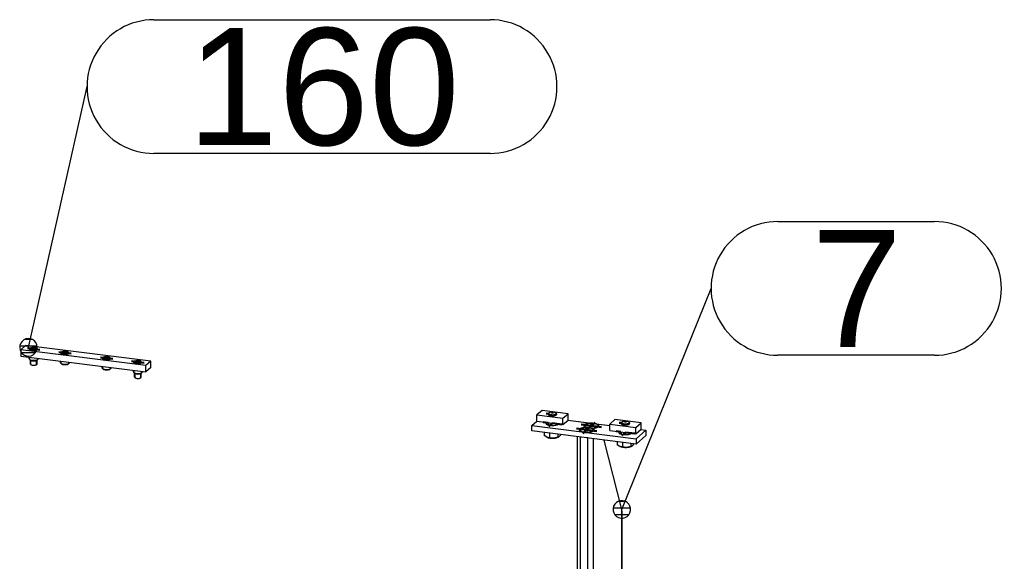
# Model space of a CAD drawing. Header units: millimetres. Extents: x 4464 to 5058, y 2900 to 3320.
# Tile 14 of 110: x 4581 to 4611, y 2956 to 2972. Entities that reach past the tile are written whole.
import ezdxf
from ezdxf.enums import TextEntityAlignment as Align

# ---------------------------------------------------------------- set-up
doc = ezdxf.new("R2010")
doc.units = ezdxf.units.MM
doc.linetypes.add('STRICHPUNKT2', pattern=[18.5, 10, -4, 0.5, -4])
doc.layers.get('0').update_dxf_attribs({"linetype": 'CONTINUOUS'})
for name, color, linetype in [('DIM49', 4, 'CONTINUOUS'), ('LE_GREEN', 3, 'CONTINUOUS'), ('LE_RED', 1, 'CONTINUOUS'), ('TXT_ALL', 7, 'CONTINUOUS')]:
    doc.layers.add(name, color=color, linetype=linetype)
doc.layers.add('LE_ALL', color=7, linetype='CONTINUOUS', lineweight=50)
doc.styles.add('ARIAL', font='arial.ttf')

# ---------------------------------------------------------------- blocks, each defined once
blk = doc.blocks.new('BALUSTER PROFIEL 80X15 R4_03554', base_point=(4598.831, 2954.177))
for p, q in [((4597.939, 2943.972), (4597.939, 2959.442)), ((4598.025, 2944.048), (4598.025, 2959.431)), ((4598.244, 2959.404), (4598.025, 2959.431)), ((4598.244, 2944.24), (4598.244, 2959.404)), ((4598.416, 2944.392), (4598.416, 2959.382)), ((4599.264, 2957.264), (4598.74, 2959.341)), ((4599.264, 2954.089), (4599.264, 2957.264)), ((4599.273, 2954.088), (4599.273, 2957.199)), ((4599.264, 2945.128), (4599.264, 2953.35)), ((4599.273, 2945.127), (4599.273, 2953.349))]:
    blk.add_line(p, q)
for centre, major_axis, ratio, start_param, end_param in [((4599.139, 2957.279), (0.087, -0.181), 0.559575, 0.864613, 1.22598), ((4598.781, 2953.781), (-0.05, -0.397), 0.333333, 3.141593, 6.283185), ((4598.781, 2953.781), (-0.05, -0.397), 0.333333, 2.730455, 3.141593), ((4598.781, 2953.781), (-0.05, -0.397), 0.333333, 0, 0.411138)]:
    blk.add_ellipse(centre, major_axis=major_axis, ratio=ratio, start_param=start_param, end_param=end_param)
at = {"layer": 'LE_RED'}
for start_param, end_param in [(3.141593, 6.283185), (2.093172, 3.141593), (0, 0.522376)]:
    blk.add_ellipse((4598.135, 2953.446), major_axis=(0.0661, -0.075), ratio=0.881917, start_param=start_param, end_param=end_param, dxfattribs=at)
blk = doc.blocks.new('_03556', base_point=(4598.781, 2953.411))
at = {"layer": 'LE_ALL', "color": 1, "linetype": 'STRICHPUNKT2'}
for p, q in [((4598.135, 2953.446), (4597.994, 2953.464)), ((4598.117, 2953.431), (4598.19, 2953.495)), ((4598.135, 2953.446), (4598.135, 2953.588)), ((4598.135, 2953.446), (4598.135, 2953.305)), ((4598.135, 2953.446), (4598.275, 2953.429)), ((4598.781, 2953.411), (4598.781, 2953.309))]:
    blk.add_line(p, q, dxfattribs=at)
blk = doc.blocks.new('_03555')
blk.add_blockref('_03556', (4598.781, 2953.411))
blk = doc.blocks.new('DIN 13-M6_03558', base_point=(4598.19, 2953.384))
for start_param, end_param in [(3.141593, 6.283185), (6.283185, 9.424778)]:
    blk.add_ellipse((4598.135, 2953.446), major_axis=(0.0551, -0.0625), ratio=0.881917, start_param=start_param, end_param=end_param)
at = {"layer": 'LE_RED'}
for start_param, end_param in [(3.141593, 6.283185), (2.093172, 3.141593), (0, 0.522376)]:
    blk.add_ellipse((4598.135, 2953.446), major_axis=(0.0661, -0.075), ratio=0.881917, start_param=start_param, end_param=end_param, dxfattribs=at)
blk = doc.blocks.new('DIN 13-M6_03557')
blk.add_blockref('DIN 13-M6_03558', (4598.19, 2953.384))
blk = doc.blocks.new('BALUSTER PROFIEL 80X15 R4_03553')
for name, p in [('BALUSTER PROFIEL 80X15 R4_03554', (4598.831, 2954.177)), ('_03555', (0, 0)), ('DIN 13-M6_03557', (0, 0))]:
    blk.add_blockref(name, p)
blk = doc.blocks.new('153.1.100 100 x 5 50 x 47 PM6_03571', base_point=(4599.188, 2959.592))
for p, q in [((4596.576, 2959.771), (4596.724, 2959.902)), ((4598.389, 2959.832), (4598.362, 2959.843)), ((4596.576, 2959.771), (4598.067, 2959.583)), ((4596.576, 2959.614), (4596.576, 2959.771)), ((4599.694, 2959.221), (4596.576, 2959.614)), ((4598.194, 2959.708), (4598.179, 2959.717)), ((4598.202, 2959.566), (4599.694, 2959.378)), ((4598.385, 2959.691), (4598.365, 2959.685)), ((4598.497, 2959.826), (4598.465, 2959.822)), ((4598.497, 2959.826), (4598.907, 2959.774)), ((4599.694, 2959.378), (4599.988, 2959.638)), ((4599.832, 2959.658), (4599.988, 2959.638)), ((4599.988, 2959.638), (4599.988, 2959.481)), ((4599.694, 2959.221), (4599.988, 2959.481)), ((4599.694, 2959.378), (4599.694, 2959.221))]:
    blk.add_line(p, q)
for points in [[(4597.65, 2959.933), (4598.362, 2959.843)], [(4598.067, 2959.583), (4598.135, 2959.563), (4598.202, 2959.566)]]:
    blk.add_lwpolyline(points)
for centre, major_axis, start_param, end_param in [((4597.191, 2959.842), (0.2, 0), 2.761161, 3.141593), ((4597.191, 2959.842), (0.2, 0), 3.141593, 5.940882), ((4598.353, 2959.767), (0.228, 0), 1.530478, 3.50296), ((4598.211, 2959.642), (0.228, 0), 1.712902, 3.50296), ((4598.211, 2959.642), (0.228, 0), 3.50296, 4.029973), ((4598.353, 2959.767), (0.228, 0), 3.50296, 3.847549), ((4598.211, 2959.642), (0.228, 0), 4.67207, 5.921818), ((4598.353, 2959.767), (0.228, 0), 4.854494, 5.921818), ((4598.211, 2959.642), (0.228, 0), 5.921818, 6.989142), ((4598.353, 2959.767), (0.228, 0), 5.921818, 7.171566), ((4599.373, 2959.567), (0.2, 0), 2.761161, 3.141593), ((4599.373, 2959.567), (0.2, 0), 3.141593, 5.940882)]:
    blk.add_ellipse(centre, major_axis=major_axis, ratio=0.333333, start_param=start_param, end_param=end_param)
blk = doc.blocks.new('_03573', base_point=(4597.191, 2959.842))
at = {"layer": 'LE_ALL', "color": 1, "linetype": 'STRICHPUNKT2'}
for p, q in [((4597.057, 2959.859), (4596.91, 2959.877)), ((4597.191, 2959.842), (4597.085, 2959.748)), ((4597.191, 2959.842), (4597.471, 2959.807)), ((4598.353, 2959.767), (4598.469, 2959.869)), ((4598.353, 2959.861), (4598.353, 2959.743)), ((4598.211, 2959.642), (4597.904, 2959.681)), ((4598.353, 2959.767), (4598.046, 2959.805)), ((4598.211, 2959.642), (4598.095, 2959.54)), ((4598.211, 2959.642), (4598.327, 2959.744)), ((4598.211, 2959.736), (4598.211, 2959.618)), ((4598.211, 2959.642), (4598.518, 2959.603)), ((4598.353, 2959.767), (4598.237, 2959.664)), ((4598.353, 2959.767), (4598.66, 2959.728)), ((4599.24, 2959.584), (4599.093, 2959.602)), ((4599.373, 2959.567), (4599.267, 2959.473)), ((4599.373, 2959.567), (4599.654, 2959.532))]:
    blk.add_line(p, q, dxfattribs=at)
blk = doc.blocks.new('_03572')
blk.add_blockref('_03573', (4597.191, 2959.842))
blk = doc.blocks.new('153.1.100 100 x 5 50 x 47 PM6_03570')
for name, p in [('153.1.100 100 x 5 50 x 47 PM6_03571', (4599.188, 2959.592)), ('_03572', (0, 0))]:
    blk.add_blockref(name, p)
blk = doc.blocks.new('Sluitring (DIN 125)-M10_03577', base_point=(4599.256, 2944.421))
for p, q in [((4599.193, 2944.429), (4599.256, 2944.421)), ((4599.11, 2943.767), (4599.172, 2943.759))]:
    blk.add_line(p, q)
at = {"layer": 'LE_GREEN'}
for centre, start_param, end_param in [((4599.152, 2944.098), 3.141593, 6.283185), ((4599.214, 2944.09), 3.141593, 6.283185), ((4599.214, 2944.09), 2.614153, 3.141593), ((4599.214, 2944.09), 0, 0.527439)]:
    blk.add_ellipse(centre, major_axis=(-0.042, -0.331), ratio=0.333333, start_param=start_param, end_param=end_param, dxfattribs=at)
blk = doc.blocks.new('Sluitring (DIN 125)-M10_03576')
blk.add_blockref('Sluitring (DIN 125)-M10_03577', (4599.256, 2944.421))
blk = doc.blocks.new('Hoge dopmoer (DIN 1587)-M10_03579', base_point=(4599.469, 2943.806))
for p, q in [((4599.229, 2944.379), (4599.449, 2944.351)), ((4599.432, 2943.811), (4599.51, 2943.801))]:
    blk.add_line(p, q)
for points in [[(4599.229, 2944.379), (4599.171, 2944.266), (4599.134, 2944.15), (4599.355, 2944.123)], [(4599.469, 2943.806), (4599.449, 2943.77), (4599.355, 2943.832), (4599.365, 2943.976), (4599.355, 2944.123), (4599.412, 2944.235), (4599.449, 2944.351), (4599.528, 2944.303)], [(4599.134, 2944.15), (4599.124, 2944.006), (4599.134, 2943.86), (4599.355, 2943.832)], [(4599.134, 2943.86), (4599.229, 2943.798), (4599.449, 2943.77)]]:
    blk.add_lwpolyline(points)
blk.add_lwpolyline([(4599.495, 2944.307), (4599.573, 2944.297, -1), (4599.51, 2943.801)], format="xyb")
for centre in [(4599.463, 2944.059), (4599.541, 2944.049)]:
    blk.add_ellipse(centre, major_axis=(-0.031, -0.248), ratio=0.333333, start_param=3.141593, end_param=6.283185)
blk = doc.blocks.new('Hoge dopmoer (DIN 1587)-M10_03578')
blk.add_blockref('Hoge dopmoer (DIN 1587)-M10_03579', (4599.469, 2943.806))
blk = doc.blocks.new('Montage hoeklijn aan baluster_03575')
for name in ['Sluitring (DIN 125)-M10_03576', 'Hoge dopmoer (DIN 1587)-M10_03578']:
    blk.add_blockref(name, (0, 0))
blk = doc.blocks.new('Carrosseriering M12 (ISO 7093 _ DIN 9021)_03583', base_point=(4595.052, 2941.686))
for centre, start_param, end_param in [((4594.909, 2941.849), 3.317607, 3.810313), ((4594.947, 2941.883), 3.536683, 3.810313), ((4594.909, 2941.849), 6.283185, 7.508071), ((4594.909, 2941.849), 5.614465, 6.283185), ((4594.947, 2941.883), 5.614465, 6.147079)]:
    blk.add_ellipse(centre, major_axis=(0.143, -0.163), ratio=0.881917, start_param=start_param, end_param=end_param)
blk = doc.blocks.new('Carrosseriering M12 (ISO 7093 _ DIN 9021)_03582')
blk.add_blockref('Carrosseriering M12 (ISO 7093 _ DIN 9021)_03583', (4595.052, 2941.686))
blk = doc.blocks.new('Hoge dopmoer (DIN 1587)-M12_03585', base_point=(4594.99, 2941.694))
at = {"layer": 'LE_RED'}
for start_param, end_param in [(3.502147, 3.696404), (5.728374, 6.283185), (0, 0.148825)]:
    blk.add_ellipse((4594.947, 2941.883), major_axis=(0.132, -0.15), ratio=0.881917, start_param=start_param, end_param=end_param, dxfattribs=at)
blk = doc.blocks.new('GEWINDE_03587', base_point=(4594.99, 2941.694))
blk.add_ellipse((4594.954, 2941.888), major_axis=(0.112, -0.128), ratio=0.881917, start_param=0, end_param=0.61832)
at = {"layer": 'LE_RED'}
for start_param, end_param in [(3.502147, 3.696404), (5.728374, 6.283185), (0, 0.148825)]:
    blk.add_ellipse((4594.947, 2941.883), major_axis=(0.132, -0.15), ratio=0.881917, start_param=start_param, end_param=end_param, dxfattribs=at)
blk = doc.blocks.new('GEWINDE_03586')
blk.add_blockref('GEWINDE_03587', (4594.99, 2941.694))
blk = doc.blocks.new('Hoge dopmoer (DIN 1587)-M12_03584')
for name, p in [('Hoge dopmoer (DIN 1587)-M12_03585', (4594.99, 2941.694)), ('GEWINDE_03586', (0, 0))]:
    blk.add_blockref(name, p)
blk = doc.blocks.new('Draadstang-M12x140_03589', base_point=(4593.338, 2940.69))
for p, q in [((4594.8, 2941.979), (4593.338, 2940.69)), ((4595.066, 2941.761), (4593.563, 2940.435))]:
    blk.add_line(p, q)
for start_param, end_param in [(3.141593, 6.283185), (0, 3.141593)]:
    blk.add_ellipse((4593.451, 2940.563), major_axis=(0.112, -0.128), ratio=0.881917, start_param=start_param, end_param=end_param)
blk = doc.blocks.new('Draadstang-M12x140_03588')
blk.add_blockref('Draadstang-M12x140_03589', (4593.338, 2940.69))
blk = doc.blocks.new('Montage baluster_03580')
for name in ['Draadstang-M12x140_03588', 'Carrosseriering M12 (ISO 7093 _ DIN 9021)_03582', 'Hoge dopmoer (DIN 1587)-M12_03584']:
    blk.add_blockref(name, (0, 0))
blk = doc.blocks.new('Carrosseriering M12 (ISO 7093 _ DIN 9021)_03593', base_point=(4598.793, 2941.215))
for centre, start_param, end_param in [((4598.65, 2941.377), 3.317607, 3.810313), ((4598.689, 2941.412), 3.536683, 3.810313), ((4598.65, 2941.377), 0, 1.224886), ((4598.65, 2941.377), 5.614465, 6.283185), ((4598.689, 2941.412), 5.614465, 6.147079)]:
    blk.add_ellipse(centre, major_axis=(0.143, -0.163), ratio=0.881917, start_param=start_param, end_param=end_param)
blk = doc.blocks.new('Carrosseriering M12 (ISO 7093 _ DIN 9021)_03592')
blk.add_blockref('Carrosseriering M12 (ISO 7093 _ DIN 9021)_03593', (4598.793, 2941.215))
blk = doc.blocks.new('Hoge dopmoer (DIN 1587)-M12_03595', base_point=(4598.732, 2941.223))
at = {"layer": 'LE_RED'}
for start_param, end_param in [(3.502147, 3.696404), (5.728374, 6.283185), (0, 0.148825)]:
    blk.add_ellipse((4598.689, 2941.412), major_axis=(0.132, -0.15), ratio=0.881917, start_param=start_param, end_param=end_param, dxfattribs=at)
blk = doc.blocks.new('GEWINDE_03597', base_point=(4598.732, 2941.223))
blk.add_ellipse((4598.695, 2941.417), major_axis=(0.112, -0.128), ratio=0.881917, start_param=6.283185, end_param=6.901505)
at = {"layer": 'LE_RED'}
for start_param, end_param in [(3.502147, 3.696404), (5.728374, 6.283185), (0, 0.148825)]:
    blk.add_ellipse((4598.689, 2941.412), major_axis=(0.132, -0.15), ratio=0.881917, start_param=start_param, end_param=end_param, dxfattribs=at)
blk = doc.blocks.new('GEWINDE_03596')
blk.add_blockref('GEWINDE_03597', (4598.732, 2941.223))
blk = doc.blocks.new('Hoge dopmoer (DIN 1587)-M12_03594')
for name, p in [('Hoge dopmoer (DIN 1587)-M12_03595', (4598.732, 2941.223)), ('GEWINDE_03596', (0, 0))]:
    blk.add_blockref(name, p)
blk = doc.blocks.new('Draadstang-M12x140_03599', base_point=(4597.08, 2940.219))
for p, q in [((4598.541, 2941.508), (4597.08, 2940.219)), ((4598.808, 2941.289), (4597.305, 2939.964))]:
    blk.add_line(p, q)
for start_param, end_param in [(3.141593, 6.283185), (0, 3.141593)]:
    blk.add_ellipse((4597.192, 2940.092), major_axis=(0.112, -0.128), ratio=0.881917, start_param=start_param, end_param=end_param)
blk = doc.blocks.new('Draadstang-M12x140_03598')
blk.add_blockref('Draadstang-M12x140_03599', (4597.08, 2940.219))
blk = doc.blocks.new('Montage baluster_03590')
for name in ['Draadstang-M12x140_03598', 'Carrosseriering M12 (ISO 7093 _ DIN 9021)_03592', 'Hoge dopmoer (DIN 1587)-M12_03594']:
    blk.add_blockref(name, (0, 0))
blk = doc.blocks.new('Stelschroef (DIN 913 - ISO 4026)-M6x20_03602', base_point=(4598.128, 2953.495))
for p in [(4598.145, 2953.523), (4598.156, 2953.519)]:
    blk.add_line(p, (4598.128, 2953.495))
for points in [[(4598.128, 2953.495), (4598.155, 2953.444), (4598.209, 2953.437)], [(4598.186, 2953.498), (4598.196, 2953.48), (4598.155, 2953.444)]]:
    blk.add_lwpolyline(points)
at = {"layer": 'LE_RED'}
blk.add_ellipse((4598.182, 2953.488), major_axis=(0.0551, -0.0625), ratio=0.881917, start_param=3.583421, end_param=5.841357, dxfattribs=at)
blk = doc.blocks.new('GEWINDE_03604', base_point=(4598.208, 2953.411))
at = {"layer": 'LE_RED'}
blk.add_ellipse((4598.182, 2953.488), major_axis=(0.0551, -0.0625), ratio=0.881917, start_param=3.583421, end_param=5.841357, dxfattribs=at)
blk = doc.blocks.new('GEWINDE_03603')
blk.add_blockref('GEWINDE_03604', (4598.208, 2953.411))
blk = doc.blocks.new('Stelschroef (DIN 913 - ISO 4026)-M6x20_03601')
for name, p in [('Stelschroef (DIN 913 - ISO 4026)-M6x20_03602', (4598.128, 2953.495)), ('GEWINDE_03603', (0, 0))]:
    blk.add_blockref(name, p)
blk = doc.blocks.new('Montage sierregel_03600')
blk.add_blockref('Stelschroef (DIN 913 - ISO 4026)-M6x20_03601', (0, 0))
blk = doc.blocks.new('Verzonken kopbout (DIN 7991_ISO 10642)-M6x20_03607', base_point=(4598.152, 2959.626))
for p, q in [((4598.011, 2959.619), (4598.011, 2959.642)), ((4598.199, 2959.62), (4598.199, 2959.667)), ((4598.271, 2959.63), (4598.271, 2959.658)), ((4598.411, 2959.619), (4598.411, 2959.642))]:
    blk.add_line(p, q)
blk.add_lwpolyline([(4598.152, 2959.626), (4598.224, 2959.617), (4598.283, 2959.633), (4598.271, 2959.658), (4598.199, 2959.667), (4598.139, 2959.651)], close=True)
for centre, start_param, end_param in [((4598.211, 2959.642), 0, 3.141593), ((4598.211, 2959.642), 3.141593, 6.283185), ((4598.211, 2959.619), 3.141593, 3.422522), ((4598.211, 2959.619), 6.002256, 6.283185)]:
    blk.add_ellipse(centre, major_axis=(0.2, 0), ratio=0.333333, start_param=start_param, end_param=end_param)
blk = doc.blocks.new('Verzonken kopbout (DIN 7991_ISO 10642)-M6x20_03606')
blk.add_blockref('Verzonken kopbout (DIN 7991_ISO 10642)-M6x20_03607', (4598.152, 2959.626))
blk = doc.blocks.new('Verzonken kopbout (DIN 7991_ISO 10642)-M6x20_03609', base_point=(4598.293, 2959.751))
for p, q in [((4598.153, 2959.744), (4598.153, 2959.767)), ((4598.34, 2959.745), (4598.34, 2959.792)), ((4598.412, 2959.754), (4598.412, 2959.783)), ((4598.553, 2959.744), (4598.553, 2959.767))]:
    blk.add_line(p, q)
blk.add_lwpolyline([(4598.293, 2959.751), (4598.365, 2959.741), (4598.425, 2959.758), (4598.412, 2959.783), (4598.34, 2959.792), (4598.281, 2959.776)], close=True)
for centre, start_param, end_param in [((4598.353, 2959.767), 0, 3.141593), ((4598.353, 2959.767), 3.141593, 6.283185), ((4598.353, 2959.744), 3.141593, 3.422522), ((4598.353, 2959.744), 6.002256, 6.283185)]:
    blk.add_ellipse(centre, major_axis=(0.2, 0), ratio=0.333333, start_param=start_param, end_param=end_param)
blk = doc.blocks.new('Verzonken kopbout (DIN 7991_ISO 10642)-M6x20_03608')
blk.add_blockref('Verzonken kopbout (DIN 7991_ISO 10642)-M6x20_03609', (4598.293, 2959.751))
blk = doc.blocks.new('Montage strip op baluster_03605')
for name in ['Verzonken kopbout (DIN 7991_ISO 10642)-M6x20_03608', 'Verzonken kopbout (DIN 7991_ISO 10642)-M6x20_03606']:
    blk.add_blockref(name, (0, 0))
blk = doc.blocks.new('1011-2 Moerblok M8 SMALL_03612', base_point=(4599.24, 2959.834))
for p, q in [((4599.06, 2959.951), (4598.907, 2959.816)), ((4599.84, 2959.852), (4599.06, 2959.951)), ((4599.686, 2959.717), (4599.84, 2959.852)), ((4599.84, 2959.664), (4599.84, 2959.852)), ((4598.907, 2959.816), (4599.686, 2959.717)), ((4598.907, 2959.627), (4598.907, 2959.816)), ((4599.686, 2959.529), (4599.84, 2959.664))]:
    blk.add_line(p, q)
blk.add_lwpolyline([(4598.907, 2959.627), (4599.686, 2959.529), (4599.686, 2959.717)])
at = {"layer": 'LE_RED'}
for start_param, end_param in [(3.141593, 4.351022), (4.351022, 5.658796)]:
    blk.add_ellipse((4599.373, 2959.834), major_axis=(0.133, 0), ratio=0.333333, start_param=start_param, end_param=end_param, dxfattribs=at)
blk = doc.blocks.new('DIN 13-M8_03614', base_point=(4599.24, 2959.834))
at = {"layer": 'LE_RED'}
for start_param, end_param in [(3.141593, 4.351022), (4.351022, 5.658796)]:
    blk.add_ellipse((4599.373, 2959.834), major_axis=(0.133, 0), ratio=0.333333, start_param=start_param, end_param=end_param, dxfattribs=at)
blk = doc.blocks.new('DIN 13-M8_03613')
blk.add_blockref('DIN 13-M8_03614', (4599.24, 2959.834))
blk = doc.blocks.new('_03616', base_point=(4599.373, 2959.897))
at = {"layer": 'LE_ALL', "color": 1, "linetype": 'STRICHPUNKT2'}
for p, q in [((4599.242, 2959.851), (4599.186, 2959.858)), ((4599.373, 2959.897), (4599.373, 2959.862))]:
    blk.add_line(p, q, dxfattribs=at)
blk = doc.blocks.new('_03615')
blk.add_blockref('_03616', (4599.373, 2959.897))
blk = doc.blocks.new('1011-2 Moerblok M8 SMALL_03611')
for name, p in [('1011-2 Moerblok M8 SMALL_03612', (4599.24, 2959.834)), ('_03615', (0, 0)), ('DIN 13-M8_03613', (0, 0))]:
    blk.add_blockref(name, p)
blk = doc.blocks.new('Zeskant tapbout-M8x16 (DIN 933)_03618', base_point=(4599.126, 2959.292))
for p, q in [((4599.126, 2959.292), (4599.126, 2959.198)), ((4599.285, 2959.272), (4599.285, 2959.133)), ((4599.532, 2959.241), (4599.532, 2959.147)), ((4599.202, 2959.149), (4599.126, 2959.198)), ((4599.285, 2959.133), (4599.206, 2959.147)), ((4599.408, 2959.122), (4599.285, 2959.133)), ((4599.532, 2959.147), (4599.408, 2959.122)), ((4599.552, 2959.152), (4599.532, 2959.147)), ((4599.576, 2959.167), (4599.552, 2959.152)), ((4599.62, 2959.225), (4599.576, 2959.167))]:
    blk.add_line(p, q)
for centre, major_axis, start_param, end_param in [((4599.373, 2959.862), (0.113, 0), 6.283185, 9.424778), ((4599.373, 2959.862), (0.113, 0), 3.141593, 6.283185), ((4599.373, 2959.193), (0.217, 0), 3.827423, 4.874621), ((4599.373, 2959.193), (0.217, 0), 4.874621, 5.624127)]:
    blk.add_ellipse(centre, major_axis=major_axis, ratio=0.333333, start_param=start_param, end_param=end_param)
blk = doc.blocks.new('GEWINDE_03620', base_point=(4599.507, 2959.843))
for p, q in [((4599.249, 2959.859), (4599.267, 2959.876)), ((4599.498, 2959.859), (4599.479, 2959.876)), ((4599.24, 2959.517), (4599.24, 2959.585)), ((4599.507, 2959.517), (4599.507, 2959.551))]:
    blk.add_line(p, q)
for start_param, end_param in [(2.780225, 3.141593), (3.141593, 6.283185), (6.283185, 6.644552)]:
    blk.add_ellipse((4599.373, 2959.843), major_axis=(0.133, 0), ratio=0.333333, start_param=start_param, end_param=end_param)
at = {"layer": 'LE_RED'}
for p, q in [((4599.26, 2959.834), (4599.26, 2959.862)), ((4599.487, 2959.834), (4599.487, 2959.862)), ((4599.26, 2959.512), (4599.26, 2959.583)), ((4599.487, 2959.512), (4599.487, 2959.554))]:
    blk.add_line(p, q, dxfattribs=at)
for start_param, end_param in [(2.780225, 3.141593), (3.141593, 5.658796), (1.209429, 2.780225), (0.946407, 1.209429)]:
    blk.add_ellipse((4599.373, 2959.862), major_axis=(0.113, 0), ratio=0.333333, start_param=start_param, end_param=end_param, dxfattribs=at)
blk = doc.blocks.new('GEWINDE_03619')
blk.add_blockref('GEWINDE_03620', (4599.507, 2959.843))
blk = doc.blocks.new('Zeskant tapbout-M8x16 (DIN 933)_03617')
for name, p in [('Zeskant tapbout-M8x16 (DIN 933)_03618', (4599.126, 2959.292)), ('GEWINDE_03619', (0, 0))]:
    blk.add_blockref(name, p)
blk = doc.blocks.new('Montage handregel_03610')
for name in ['1011-2 Moerblok M8 SMALL_03611', 'Zeskant tapbout-M8x16 (DIN 933)_03617']:
    blk.add_blockref(name, (0, 0))
blk = doc.blocks.new('1011-2 Moerblok M8 SMALL_03623', base_point=(4597.057, 2960.109))
for p, q in [((4596.877, 2960.226), (4596.724, 2960.091)), ((4597.657, 2960.127), (4596.877, 2960.226)), ((4597.504, 2959.992), (4597.657, 2960.127)), ((4597.657, 2959.939), (4597.657, 2960.127)), ((4596.724, 2960.091), (4597.504, 2959.992)), ((4596.724, 2959.902), (4596.724, 2960.091)), ((4597.504, 2959.804), (4597.657, 2959.939))]:
    blk.add_line(p, q)
blk.add_lwpolyline([(4596.724, 2959.902), (4597.504, 2959.804), (4597.504, 2959.992)])
at = {"layer": 'LE_RED'}
for start_param, end_param in [(3.141593, 4.351022), (4.351022, 5.658796)]:
    blk.add_ellipse((4597.191, 2960.109), major_axis=(0.133, 0), ratio=0.333333, start_param=start_param, end_param=end_param, dxfattribs=at)
blk = doc.blocks.new('DIN 13-M8_03625', base_point=(4597.057, 2960.109))
at = {"layer": 'LE_RED'}
for start_param, end_param in [(3.141593, 4.351022), (4.351022, 5.658796)]:
    blk.add_ellipse((4597.191, 2960.109), major_axis=(0.133, 0), ratio=0.333333, start_param=start_param, end_param=end_param, dxfattribs=at)
blk = doc.blocks.new('DIN 13-M8_03624')
blk.add_blockref('DIN 13-M8_03625', (4597.057, 2960.109))
blk = doc.blocks.new('_03627', base_point=(4597.191, 2960.172))
at = {"layer": 'LE_ALL', "color": 1, "linetype": 'STRICHPUNKT2'}
for p, q in [((4597.059, 2960.126), (4597.004, 2960.133)), ((4597.191, 2960.172), (4597.191, 2960.137))]:
    blk.add_line(p, q, dxfattribs=at)
blk = doc.blocks.new('_03626')
blk.add_blockref('_03627', (4597.191, 2960.172))
blk = doc.blocks.new('1011-2 Moerblok M8 SMALL_03622')
for name, p in [('1011-2 Moerblok M8 SMALL_03623', (4597.057, 2960.109)), ('_03626', (0, 0)), ('DIN 13-M8_03624', (0, 0))]:
    blk.add_blockref(name, p)
blk = doc.blocks.new('Zeskant tapbout-M8x16 (DIN 933)_03629', base_point=(4596.944, 2959.567))
for p, q in [((4596.944, 2959.567), (4596.944, 2959.473)), ((4597.102, 2959.547), (4597.102, 2959.408)), ((4597.019, 2959.424), (4596.944, 2959.473)), ((4597.102, 2959.408), (4597.023, 2959.422)), ((4597.226, 2959.397), (4597.102, 2959.408)), ((4597.349, 2959.422), (4597.226, 2959.397)), ((4597.349, 2959.516), (4597.349, 2959.422)), ((4597.37, 2959.427), (4597.349, 2959.422)), ((4597.393, 2959.442), (4597.37, 2959.427)), ((4597.438, 2959.5), (4597.393, 2959.442))]:
    blk.add_line(p, q)
for centre, major_axis, start_param, end_param in [((4597.191, 2960.137), (0.113, 0), 6.283185, 9.424778), ((4597.191, 2960.137), (0.113, 0), 3.141593, 6.283185), ((4597.191, 2959.468), (0.217, 0), 3.827423, 4.874621), ((4597.191, 2959.468), (0.217, 0), 4.874621, 5.624127)]:
    blk.add_ellipse(centre, major_axis=major_axis, ratio=0.333333, start_param=start_param, end_param=end_param)
blk = doc.blocks.new('GEWINDE_03631', base_point=(4597.324, 2960.118))
for p, q in [((4597.066, 2960.134), (4597.085, 2960.151)), ((4597.315, 2960.134), (4597.297, 2960.151)), ((4597.057, 2959.792), (4597.057, 2959.86)), ((4597.324, 2959.792), (4597.324, 2959.826))]:
    blk.add_line(p, q)
for start_param, end_param in [(2.780225, 3.141593), (6.283185, 6.644552), (3.141593, 6.283185)]:
    blk.add_ellipse((4597.191, 2960.118), major_axis=(0.133, 0), ratio=0.333333, start_param=start_param, end_param=end_param)
at = {"layer": 'LE_RED'}
for p, q in [((4597.077, 2960.109), (4597.077, 2960.137)), ((4597.304, 2960.109), (4597.304, 2960.137)), ((4597.077, 2959.787), (4597.077, 2959.858)), ((4597.304, 2959.787), (4597.304, 2959.829))]:
    blk.add_line(p, q, dxfattribs=at)
for start_param, end_param in [(2.780225, 3.141593), (3.141593, 5.658796), (1.209429, 2.780225), (0.946407, 1.209429)]:
    blk.add_ellipse((4597.191, 2960.137), major_axis=(0.113, 0), ratio=0.333333, start_param=start_param, end_param=end_param, dxfattribs=at)
blk = doc.blocks.new('GEWINDE_03630')
blk.add_blockref('GEWINDE_03631', (4597.324, 2960.118))
blk = doc.blocks.new('Zeskant tapbout-M8x16 (DIN 933)_03628')
for name, p in [('Zeskant tapbout-M8x16 (DIN 933)_03629', (4596.944, 2959.567)), ('GEWINDE_03630', (0, 0))]:
    blk.add_blockref(name, p)
blk = doc.blocks.new('Montage handregel_03621')
for name in ['1011-2 Moerblok M8 SMALL_03622', 'Zeskant tapbout-M8x16 (DIN 933)_03628']:
    blk.add_blockref(name, (0, 0))
blk = doc.blocks.new('Montage_03574')
for name in ['Montage handregel_03621', 'Montage strip op baluster_03605', 'Montage handregel_03610', 'Montage sierregel_03600', 'Montage hoeklijn aan baluster_03575', 'Montage baluster_03580', 'Montage baluster_03590']:
    blk.add_blockref(name, (0, 0))
blk = doc.blocks.new('SHAPE_06186', base_point=(4599.264, 2957.264))
at = {"layer": 'DIM49', "color": 3}
for p, q in [((4603.937, 2965.876), (4608.625, 2965.876)), ((4599.264, 2957.264), (4601.937, 2963.876)), ((4608.625, 2961.876), (4603.937, 2961.876)), ((4599.372, 2957.502), (4599.155, 2957.502)), ((4599.524, 2957.302), (4599.005, 2957.302)), ((4599.472, 2957.102), (4599.056, 2957.102))]:
    blk.add_line(p, q, dxfattribs=at)
blk.add_lwpolyline([(4599.232, 2957.002), (4599.301, 2957.003), (4599.367, 2957.021), (4599.426, 2957.056), (4599.474, 2957.105), (4599.508, 2957.165), (4599.525, 2957.232), (4599.525, 2957.3), (4599.507, 2957.366), (4599.472, 2957.426), (4599.423, 2957.474), (4599.363, 2957.508), (4599.296, 2957.525), (4599.228, 2957.524), (4599.161, 2957.506), (4599.102, 2957.471), (4599.054, 2957.422), (4599.02, 2957.362), (4599.003, 2957.296), (4599.003, 2957.227), (4599.022, 2957.161), (4599.057, 2957.102), (4599.106, 2957.053), (4599.165, 2957.02)], close=True, dxfattribs=at)
for centre, start_param, end_param in [((4603.937, 2963.876), 1.570796, 4.712389), ((4608.625, 2963.876), 4.712389, 7.853982)]:
    blk.add_ellipse(centre, major_axis=(2, 0), ratio=1, start_param=start_param, end_param=end_param, dxfattribs=at)
at = {"layer": 'TXT_ALL', "style": 'ARIAL'}
blk.add_text('7', height=3.5, dxfattribs=at).set_placement((4604.937, 2963.876), align=Align.MIDDLE_LEFT)
blk = doc.blocks.new('Tussen baluster_03552')
for name, p in [('SHAPE_06186', (4599.264, 2957.264)), ('Montage_03574', (0, 0)), ('153.1.100 100 x 5 50 x 47 PM6_03570', (0, 0)), ('BALUSTER PROFIEL 80X15 R4_03553', (0, 0))]:
    blk.add_blockref(name, p)
blk = doc.blocks.new('SHAPE_06198', base_point=(4581.506, 2962.113))
at = {"layer": 'DIM49', "color": 3}
for p, q in [((4585.259, 2971.912), (4595.323, 2971.912)), ((4581.506, 2962.113), (4583.259, 2969.912)), ((4595.323, 2967.912), (4585.259, 2967.912)), ((4581.618, 2962.35), (4581.396, 2962.35)), ((4581.764, 2962.15), (4581.247, 2962.15)), ((4581.71, 2961.95), (4581.302, 2961.95))]:
    blk.add_line(p, q, dxfattribs=at)
blk.add_lwpolyline([(4581.516, 2961.85), (4581.584, 2961.862), (4581.646, 2961.891), (4581.699, 2961.935), (4581.739, 2961.991), (4581.762, 2962.056), (4581.769, 2962.124), (4581.757, 2962.192), (4581.728, 2962.254), (4581.684, 2962.307), (4581.628, 2962.347), (4581.563, 2962.37), (4581.495, 2962.376), (4581.427, 2962.365), (4581.365, 2962.336), (4581.312, 2962.292), (4581.272, 2962.236), (4581.249, 2962.171), (4581.242, 2962.103), (4581.254, 2962.035), (4581.283, 2961.973), (4581.327, 2961.92), (4581.383, 2961.88), (4581.448, 2961.856)], close=True, dxfattribs=at)
for centre, start_param, end_param in [((4585.259, 2969.912), 1.570796, 4.712389), ((4595.323, 2969.912), 4.712389, 7.853982)]:
    blk.add_ellipse(centre, major_axis=(2, 0), ratio=1, start_param=start_param, end_param=end_param, dxfattribs=at)
at = {"layer": 'TXT_ALL', "style": 'ARIAL'}
blk.add_text('160', height=3.5, dxfattribs=at).set_placement((4586.259, 2969.912), align=Align.MIDDLE_LEFT)
blk = doc.blocks.new('1013-1 0Connector L120 M8 SMALL_05418', base_point=(4584.647, 2961.672))
for p, q in [((4581.421, 2962.167), (4581.28, 2962.042)), ((4581.28, 2962.042), (4581.28, 2961.853)), ((4585.022, 2961.571), (4581.28, 2962.042)), ((4585.163, 2961.695), (4581.421, 2962.167)), ((4581.28, 2961.853), (4585.022, 2961.382)), ((4585.022, 2961.382), (4585.022, 2961.571)), ((4585.163, 2961.507), (4585.022, 2961.382))]:
    blk.add_line(p, q)
blk.add_lwpolyline([(4585.163, 2961.507), (4585.163, 2961.695), (4585.022, 2961.571)])
at = {"layer": 'LE_RED'}
for centre, start_param, end_param in [((4581.662, 2962.065), 0.946407, 3.141593), ((4581.662, 2962.065), 3.141593, 4.351022), ((4581.662, 2962.065), 4.351022, 5.658796), ((4582.598, 2961.947), 0.946407, 3.141593), ((4582.598, 2961.947), 3.141593, 4.351022), ((4582.598, 2961.947), 4.351022, 5.658796), ((4583.845, 2961.79), 0.946407, 3.141593), ((4583.845, 2961.79), 3.141593, 4.351022), ((4583.845, 2961.79), 4.351022, 5.658796), ((4584.78, 2961.672), 0.946407, 3.141593), ((4584.78, 2961.672), 3.141593, 4.351022), ((4584.78, 2961.672), 4.351022, 5.658796)]:
    blk.add_ellipse(centre, major_axis=(0.133, 0), ratio=0.333333, start_param=start_param, end_param=end_param, dxfattribs=at)
blk.add_blockref('SHAPE_06198', (4581.506, 2962.113))
blk = doc.blocks.new('DIN 13-M8_05420', base_point=(4584.894, 2961.672))
for centre, start_param, end_param in [((4581.662, 2962.065), 0, 3.141593), ((4581.662, 2962.065), 3.141593, 6.283185), ((4582.598, 2961.947), 0, 3.141593), ((4582.598, 2961.947), 3.141593, 6.283185), ((4583.845, 2961.79), 0, 3.141593), ((4583.845, 2961.79), 3.141593, 6.283185), ((4584.78, 2961.672), 0, 3.141593), ((4584.78, 2961.672), 3.141593, 6.283185)]:
    blk.add_ellipse(centre, major_axis=(0.113, 0), ratio=0.333333, start_param=start_param, end_param=end_param)
at = {"layer": 'LE_RED'}
for centre, start_param, end_param in [((4581.662, 2962.065), 0.946407, 3.141593), ((4581.662, 2962.065), 3.141593, 4.351022), ((4581.662, 2962.065), 4.351022, 5.658796), ((4582.598, 2961.947), 0.946407, 3.141593), ((4582.598, 2961.947), 3.141593, 4.351022), ((4582.598, 2961.947), 4.351022, 5.658796), ((4583.845, 2961.79), 0.946407, 3.141593), ((4583.845, 2961.79), 3.141593, 4.351022), ((4583.845, 2961.79), 4.351022, 5.658796), ((4584.78, 2961.672), 0.946407, 3.141593), ((4584.78, 2961.672), 3.141593, 4.351022), ((4584.78, 2961.672), 4.351022, 5.658796)]:
    blk.add_ellipse(centre, major_axis=(0.133, 0), ratio=0.333333, start_param=start_param, end_param=end_param, dxfattribs=at)
blk = doc.blocks.new('DIN 13-M8_05419')
blk.add_blockref('DIN 13-M8_05420', (4584.894, 2961.672))
blk = doc.blocks.new('_05422', base_point=(4581.662, 2962.128))
at = {"layer": 'LE_ALL', "color": 1, "linetype": 'STRICHPUNKT2'}
for p, q in [((4581.662, 2962.065), (4581.475, 2962.089)), ((4581.662, 2962.065), (4581.592, 2962.003)), ((4581.662, 2962.065), (4581.733, 2962.127)), ((4582.598, 2961.947), (4582.411, 2961.971)), ((4582.598, 2961.947), (4582.527, 2961.885)), ((4582.598, 2961.947), (4582.669, 2962.01)), ((4583.845, 2961.79), (4583.658, 2961.814)), ((4583.845, 2961.79), (4583.774, 2961.728)), ((4583.845, 2961.79), (4583.916, 2961.852)), ((4584.78, 2961.672), (4584.593, 2961.696)), ((4584.78, 2961.672), (4584.71, 2961.61)), ((4584.78, 2961.672), (4584.851, 2961.735))]:
    blk.add_line(p, q, dxfattribs=at)
for points in [[(4581.662, 2962.128), (4581.662, 2962.065), (4581.85, 2962.042)], [(4582.598, 2962.01), (4582.598, 2961.947), (4582.785, 2961.924)], [(4583.845, 2961.853), (4583.845, 2961.79), (4584.032, 2961.767)], [(4584.78, 2961.735), (4584.78, 2961.672), (4584.968, 2961.649)]]:
    blk.add_lwpolyline(points, dxfattribs=at)
blk = doc.blocks.new('_05421')
blk.add_blockref('_05422', (4581.662, 2962.128))
blk = doc.blocks.new('1013-1 0Connector L120 M8 SMALL_05417')
for name, p in [('1013-1 0Connector L120 M8 SMALL_05418', (4584.647, 2961.672)), ('_05421', (0, 0)), ('DIN 13-M8_05419', (0, 0))]:
    blk.add_blockref(name, p)
blk = doc.blocks.new('Stelschroef (DIN 913 - ISO 4026)-M8x10_05425', base_point=(4584.674, 2961.345))
blk.add_line((4584.674, 2961.665), (4584.695, 2961.683))
blk.add_lwpolyline([(4584.887, 2961.665), (4584.866, 2961.683)])
for start_param, end_param in [(2.780226, 6.644552), (0.361367, 2.780226)]:
    blk.add_ellipse((4584.78, 2961.672), major_axis=(0.0917, 0), ratio=0.333333, start_param=start_param, end_param=end_param)
at = {"layer": 'LE_RED'}
blk.add_ellipse((4584.78, 2961.358), major_axis=(0.113, 0), ratio=0.333333, start_param=3.50296, end_param=5.658796, dxfattribs=at)
blk = doc.blocks.new('GEWINDE_05427', base_point=(4584.647, 2961.377))
for p, q in [((4584.647, 2961.377), (4584.647, 2961.429)), ((4584.656, 2961.361), (4584.674, 2961.345)), ((4584.905, 2961.361), (4584.887, 2961.345)), ((4584.914, 2961.377), (4584.914, 2961.396))]:
    blk.add_line(p, q)
for start_param, end_param in [(3.141593, 3.50296), (3.50296, 5.921818), (5.921818, 6.283185)]:
    blk.add_ellipse((4584.78, 2961.377), major_axis=(0.133, 0), ratio=0.333333, start_param=start_param, end_param=end_param)
at = {"layer": 'LE_RED'}
for p, q in [((4584.667, 2961.358), (4584.667, 2961.427)), ((4584.894, 2961.358), (4584.894, 2961.398))]:
    blk.add_line(p, q, dxfattribs=at)
for start_param, end_param in [(3.141593, 3.50296), (3.50296, 5.658796)]:
    blk.add_ellipse((4584.78, 2961.358), major_axis=(0.113, 0), ratio=0.333333, start_param=start_param, end_param=end_param, dxfattribs=at)
blk = doc.blocks.new('GEWINDE_05426')
blk.add_blockref('GEWINDE_05427', (4584.647, 2961.377))
blk = doc.blocks.new('Stelschroef (DIN 913 - ISO 4026)-M8x10_05424')
for name, p in [('Stelschroef (DIN 913 - ISO 4026)-M8x10_05425', (4584.674, 2961.345)), ('GEWINDE_05426', (0, 0))]:
    blk.add_blockref(name, p)
blk = doc.blocks.new('Stelschroef (DIN 913 - ISO 4026)-M8x10_05429', base_point=(4583.739, 2961.462))
blk.add_line((4583.739, 2961.783), (4583.759, 2961.801))
blk.add_lwpolyline([(4583.951, 2961.783), (4583.931, 2961.801)])
for start_param, end_param in [(2.780226, 6.644552), (0.361367, 2.780226)]:
    blk.add_ellipse((4583.845, 2961.79), major_axis=(0.0917, 0), ratio=0.333333, start_param=start_param, end_param=end_param)
at = {"layer": 'LE_RED'}
blk.add_ellipse((4583.845, 2961.476), major_axis=(0.113, 0), ratio=0.333333, start_param=3.50296, end_param=5.658796, dxfattribs=at)
blk = doc.blocks.new('GEWINDE_05431', base_point=(4583.712, 2961.495))
for p, q in [((4583.712, 2961.495), (4583.712, 2961.547)), ((4583.72, 2961.479), (4583.739, 2961.462)), ((4583.97, 2961.479), (4583.951, 2961.462)), ((4583.978, 2961.495), (4583.978, 2961.513))]:
    blk.add_line(p, q)
for start_param, end_param in [(3.141593, 3.50296), (3.50296, 5.921818), (5.921818, 6.283185)]:
    blk.add_ellipse((4583.845, 2961.495), major_axis=(0.133, 0), ratio=0.333333, start_param=start_param, end_param=end_param)
at = {"layer": 'LE_RED'}
for p, q in [((4583.732, 2961.476), (4583.732, 2961.545)), ((4583.958, 2961.476), (4583.958, 2961.516))]:
    blk.add_line(p, q, dxfattribs=at)
for start_param, end_param in [(3.141593, 3.50296), (3.50296, 5.658796)]:
    blk.add_ellipse((4583.845, 2961.476), major_axis=(0.113, 0), ratio=0.333333, start_param=start_param, end_param=end_param, dxfattribs=at)
blk = doc.blocks.new('GEWINDE_05430')
blk.add_blockref('GEWINDE_05431', (4583.712, 2961.495))
blk = doc.blocks.new('Stelschroef (DIN 913 - ISO 4026)-M8x10_05428')
for name, p in [('Stelschroef (DIN 913 - ISO 4026)-M8x10_05429', (4583.739, 2961.462)), ('GEWINDE_05430', (0, 0))]:
    blk.add_blockref(name, p)
blk = doc.blocks.new('Stelschroef (DIN 913 - ISO 4026)-M8x10_05433', base_point=(4582.492, 2961.62))
blk.add_line((4582.492, 2961.94), (4582.512, 2961.958))
blk.add_lwpolyline([(4582.704, 2961.94), (4582.684, 2961.958)])
for start_param, end_param in [(2.780226, 6.644552), (0.361367, 2.780226)]:
    blk.add_ellipse((4582.598, 2961.947), major_axis=(0.0917, 0), ratio=0.333333, start_param=start_param, end_param=end_param)
at = {"layer": 'LE_RED'}
blk.add_ellipse((4582.598, 2961.633), major_axis=(0.113, 0), ratio=0.333333, start_param=3.50296, end_param=5.658796, dxfattribs=at)
blk = doc.blocks.new('GEWINDE_05435', base_point=(4582.465, 2961.652))
for p, q in [((4582.465, 2961.652), (4582.465, 2961.704)), ((4582.473, 2961.636), (4582.492, 2961.62)), ((4582.723, 2961.636), (4582.704, 2961.62)), ((4582.731, 2961.652), (4582.731, 2961.671))]:
    blk.add_line(p, q)
for start_param, end_param in [(3.141593, 3.50296), (3.50296, 5.921818), (5.921818, 6.283185)]:
    blk.add_ellipse((4582.598, 2961.652), major_axis=(0.133, 0), ratio=0.333333, start_param=start_param, end_param=end_param)
at = {"layer": 'LE_RED'}
for p, q in [((4582.485, 2961.633), (4582.485, 2961.702)), ((4582.711, 2961.633), (4582.711, 2961.673))]:
    blk.add_line(p, q, dxfattribs=at)
for start_param, end_param in [(3.141593, 3.50296), (3.50296, 5.658796)]:
    blk.add_ellipse((4582.598, 2961.633), major_axis=(0.113, 0), ratio=0.333333, start_param=start_param, end_param=end_param, dxfattribs=at)
blk = doc.blocks.new('GEWINDE_05434')
blk.add_blockref('GEWINDE_05435', (4582.465, 2961.652))
blk = doc.blocks.new('Stelschroef (DIN 913 - ISO 4026)-M8x10_05432')
for name, p in [('Stelschroef (DIN 913 - ISO 4026)-M8x10_05433', (4582.492, 2961.62)), ('GEWINDE_05434', (0, 0))]:
    blk.add_blockref(name, p)
blk = doc.blocks.new('Stelschroef (DIN 913 - ISO 4026)-M8x10_05437', base_point=(4581.556, 2961.737))
blk.add_line((4581.556, 2962.058), (4581.577, 2962.076))
blk.add_lwpolyline([(4581.768, 2962.058), (4581.748, 2962.076)])
for start_param, end_param in [(2.780226, 6.644552), (0.361367, 2.780226)]:
    blk.add_ellipse((4581.662, 2962.065), major_axis=(0.0917, 0), ratio=0.333333, start_param=start_param, end_param=end_param)
at = {"layer": 'LE_RED'}
blk.add_ellipse((4581.662, 2961.751), major_axis=(0.113, 0), ratio=0.333333, start_param=3.50296, end_param=5.658796, dxfattribs=at)
blk = doc.blocks.new('GEWINDE_05439', base_point=(4581.529, 2961.77))
for p, q in [((4581.529, 2961.77), (4581.529, 2961.822)), ((4581.538, 2961.754), (4581.556, 2961.737)), ((4581.787, 2961.754), (4581.768, 2961.737)), ((4581.796, 2961.77), (4581.796, 2961.788))]:
    blk.add_line(p, q)
for start_param, end_param in [(3.141593, 3.50296), (3.50296, 5.921818), (5.921818, 6.283185)]:
    blk.add_ellipse((4581.662, 2961.77), major_axis=(0.133, 0), ratio=0.333333, start_param=start_param, end_param=end_param)
at = {"layer": 'LE_RED'}
for p, q in [((4581.549, 2961.751), (4581.549, 2961.82)), ((4581.776, 2961.751), (4581.776, 2961.791))]:
    blk.add_line(p, q, dxfattribs=at)
for start_param, end_param in [(3.141593, 3.50296), (3.50296, 5.658796)]:
    blk.add_ellipse((4581.662, 2961.751), major_axis=(0.113, 0), ratio=0.333333, start_param=start_param, end_param=end_param, dxfattribs=at)
blk = doc.blocks.new('GEWINDE_05438')
blk.add_blockref('GEWINDE_05439', (4581.529, 2961.77))
blk = doc.blocks.new('Stelschroef (DIN 913 - ISO 4026)-M8x10_05436')
for name, p in [('Stelschroef (DIN 913 - ISO 4026)-M8x10_05437', (4581.556, 2961.737)), ('GEWINDE_05438', (0, 0))]:
    blk.add_blockref(name, p)
blk = doc.blocks.new('Montage koppelstrip_05423')
for name in ['Stelschroef (DIN 913 - ISO 4026)-M8x10_05436', 'Stelschroef (DIN 913 - ISO 4026)-M8x10_05432', 'Stelschroef (DIN 913 - ISO 4026)-M8x10_05428', 'Stelschroef (DIN 913 - ISO 4026)-M8x10_05424']:
    blk.add_blockref(name, (0, 0))
blk = doc.blocks.new('Stelschroef (DIN 913 - ISO 4026)-M6x5_05442', base_point=(4584.715, 2961.193))
at = {"layer": 'LE_RED'}
blk.add_ellipse((4584.781, 2961.21), major_axis=(0.0833, 0), ratio=0.333333, start_param=3.800651, end_param=5.658796, dxfattribs=at)
blk = doc.blocks.new('GEWINDE_05444', base_point=(4584.872, 2961.336))
for p, q in [((4584.681, 2961.219), (4584.681, 2961.34)), ((4584.881, 2961.219), (4584.881, 2961.34)), ((4584.702, 2961.199), (4584.715, 2961.193)), ((4584.86, 2961.199), (4584.847, 2961.193))]:
    blk.add_line(p, q)
for centre, start_param, end_param in [((4584.781, 2961.349), 3.571139, 5.872312), ((4584.781, 2961.219), 3.141593, 3.800651), ((4584.781, 2961.219), 3.800651, 5.624127), ((4584.781, 2961.219), 5.624127, 6.283185)]:
    blk.add_ellipse(centre, major_axis=(0.1, 0), ratio=0.333333, start_param=start_param, end_param=end_param)
at = {"layer": 'LE_RED'}
for p, q in [((4584.697, 2961.21), (4584.697, 2961.332)), ((4584.864, 2961.21), (4584.864, 2961.332))]:
    blk.add_line(p, q, dxfattribs=at)
for start_param, end_param in [(3.141593, 3.800651), (3.800651, 5.624127)]:
    blk.add_ellipse((4584.781, 2961.21), major_axis=(0.0833, 0), ratio=0.333333, start_param=start_param, end_param=end_param, dxfattribs=at)
blk = doc.blocks.new('GEWINDE_05443')
blk.add_blockref('GEWINDE_05444', (4584.872, 2961.336))
blk = doc.blocks.new('Stelschroef (DIN 913 - ISO 4026)-M6x5_05441')
for name, p in [('GEWINDE_05443', (0, 0)), ('Stelschroef (DIN 913 - ISO 4026)-M6x5_05442', (4584.715, 2961.193))]:
    blk.add_blockref(name, p)
blk = doc.blocks.new('Stelschroef (DIN 913 - ISO 4026)-M6x5_05446', base_point=(4581.597, 2961.586))
at = {"layer": 'LE_RED'}
blk.add_ellipse((4581.663, 2961.603), major_axis=(0.0833, 0), ratio=0.333333, start_param=3.800651, end_param=5.658796, dxfattribs=at)
blk = doc.blocks.new('GEWINDE_05448', base_point=(4581.754, 2961.729))
for p, q in [((4581.563, 2961.612), (4581.563, 2961.733)), ((4581.763, 2961.612), (4581.763, 2961.733)), ((4581.584, 2961.592), (4581.597, 2961.586)), ((4581.742, 2961.592), (4581.729, 2961.586))]:
    blk.add_line(p, q)
for centre, start_param, end_param in [((4581.663, 2961.612), 3.141593, 3.800651), ((4581.663, 2961.742), 3.571139, 5.872312), ((4581.663, 2961.612), 5.624127, 6.283185), ((4581.663, 2961.612), 3.800651, 5.624127)]:
    blk.add_ellipse(centre, major_axis=(0.1, 0), ratio=0.333333, start_param=start_param, end_param=end_param)
at = {"layer": 'LE_RED'}
for p, q in [((4581.579, 2961.603), (4581.579, 2961.725)), ((4581.746, 2961.603), (4581.746, 2961.725))]:
    blk.add_line(p, q, dxfattribs=at)
for start_param, end_param in [(3.141593, 3.800651), (3.800651, 5.624127)]:
    blk.add_ellipse((4581.663, 2961.603), major_axis=(0.0833, 0), ratio=0.333333, start_param=start_param, end_param=end_param, dxfattribs=at)
blk = doc.blocks.new('GEWINDE_05447')
blk.add_blockref('GEWINDE_05448', (4581.754, 2961.729))
blk = doc.blocks.new('Stelschroef (DIN 913 - ISO 4026)-M6x5_05445')
for name, p in [('GEWINDE_05447', (0, 0)), ('Stelschroef (DIN 913 - ISO 4026)-M6x5_05446', (4581.597, 2961.586))]:
    blk.add_blockref(name, p)
blk = doc.blocks.new('Montage overzetbuis_05440')
for name in ['Stelschroef (DIN 913 - ISO 4026)-M6x5_05445', 'Stelschroef (DIN 913 - ISO 4026)-M6x5_05441']:
    blk.add_blockref(name, (0, 0))
blk = doc.blocks.new('Koppeling handregel_05416')
for name in ['1013-1 0Connector L120 M8 SMALL_05417', 'Montage koppelstrip_05423', 'Montage overzetbuis_05440']:
    blk.add_blockref(name, (0, 0))
blk = doc.blocks.new('Losse delen_05316')
blk.add_blockref('Koppeling handregel_05416', (0, 0))
blk = doc.blocks.new('_A3D0207_02745')
for name in ['Losse delen_05316', 'Tussen baluster_03552']:
    blk.add_blockref(name, (0, 0))
blk = doc.blocks.new('_ANS0207_02744')
blk.add_blockref('_A3D0207_02745', (0, 0))

msp = doc.modelspace()

# ---------------------------------------------------------------- block references
msp.add_blockref('_ANS0207_02744', (0, 0))

doc.saveas('drawing.dxf')
